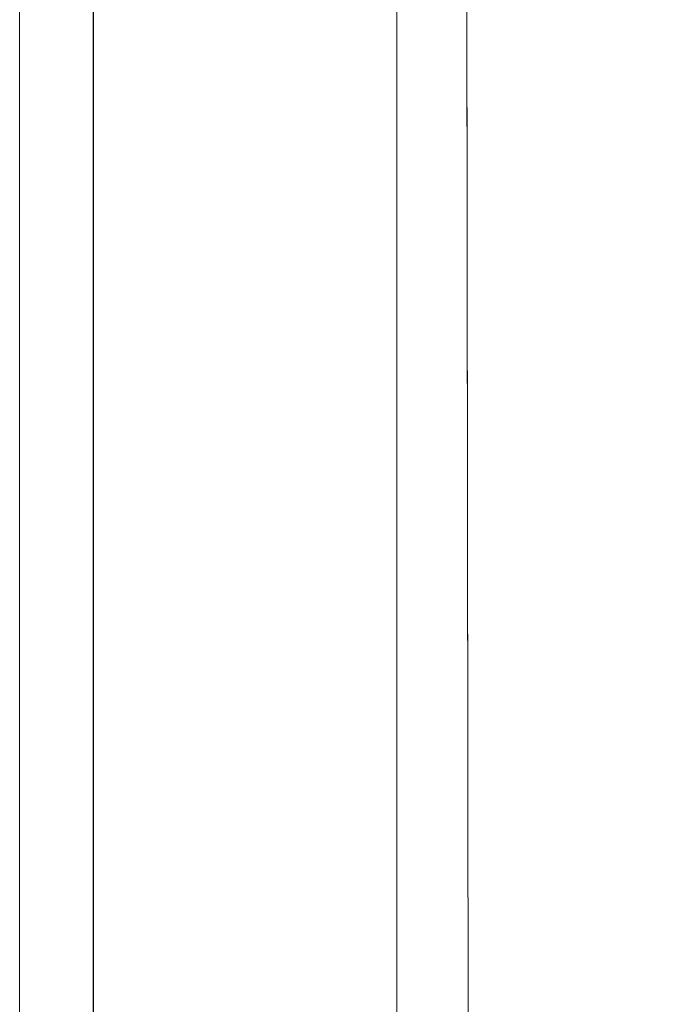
# Model space of a CAD drawing. Header units: millimetres. Extents: x 11681 to 15516, y 25095 to 29743.
# Tile 72 of 96: x 12896 to 12908, y 27883 to 27902. Entities that reach past the tile are written whole.
import ezdxf
from ezdxf.lldxf.tags import DXFTag

# ---------------------------------------------------------------- set-up
doc = ezdxf.new("R2010")
doc.units = ezdxf.units.MM
doc.linetypes.add('Wipeout_Contour', pattern=[100, 0, -100])
doc.layers.add('00 - nowa technologia myjni_Nr_pióra__95', color=7, linetype='Continuous', lineweight=20, true_color=0x7c7c7c)
doc.layers.add('420-K Ściany_Nr_pióra__95', color=7, linetype='Continuous', lineweight=13, true_color=0x7c7c7c)
doc.layers.add('420-K Ściany', color=7, linetype='Continuous')
doc.layers.add('IS_Zimna_woda', color=5, linetype='SOLID', lineweight=30)
doc.layers.add('XREF', color=8, linetype='Continuous', lineweight=9)
tags = doc.linetypes.add('SOLID', pattern=[10, 10, 0]).pattern_tags.tags
tags[6:7] = [DXFTag(74, 4), DXFTag(75, 0), DXFTag(340, '0'), DXFTag(46, 0.0), DXFTag(50, 0.0), DXFTag(44, 0.0), DXFTag(45, 0.0)]
tags[4:5] = [DXFTag(74, 4), DXFTag(75, 0), DXFTag(340, '0'), DXFTag(46, 0.0), DXFTag(50, 0.0), DXFTag(44, 0.0), DXFTag(45, 0.0)]

# ---------------------------------------------------------------- blocks, each defined once
blk = doc.blocks.new('parter 2025.10.15')
at = {"layer": '00 - nowa technologia myjni_Nr_pióra__95', "color": 8, "linetype": 'Continuous', "lineweight": 5}
for p, q in [((613.635, 2477.003), (613.635, 2517.003)), ((620.691, 2478.253), (620.691, 2515.753))]:
    blk.add_line(p, q, dxfattribs=at)
at = {"color": 8, "linetype": 'Wipeout_Contour', "lineweight": 5, "ltscale": 20165.322229}
blk.add_wipeout([(621.926, 2570.699), (622.253, 2309.766), (655.253, 2309.766), (655.122, 2413.809), (642.01, 2413.809), (642.01, 2453.809), (655.072, 2453.809), (654.925, 2570.741)], dxfattribs=at).dxf.layer = '420-K Ściany'
at = {"layer": '420-K Ściany_Nr_pióra__95', "color": 8, "linetype": 'Continuous', "lineweight": 5, "flags": 128}
for points in [[(621.926, 2570.699), (622.253, 2309.766)], [(621.926, 2570.699), (625.074, 59.14)]]:
    blk.add_lwpolyline(points, dxfattribs=at)

msp = doc.modelspace()

# ---------------------------------------------------------------- block references
at = {"layer": 'XREF'}
msp.add_blockref('parter 2025.10.15', (12282.339, 25390.784), dxfattribs=at)

# ---------------------------------------------------------------- next in the draw order: linework, layer by layer
at = {"layer": 'IS_Zimna_woda', "ltscale": 10}
msp.add_lwpolyline([(12897.355, 25496.048), (12897.355, 28392.435)], dxfattribs=at)

doc.saveas('drawing.dxf')
